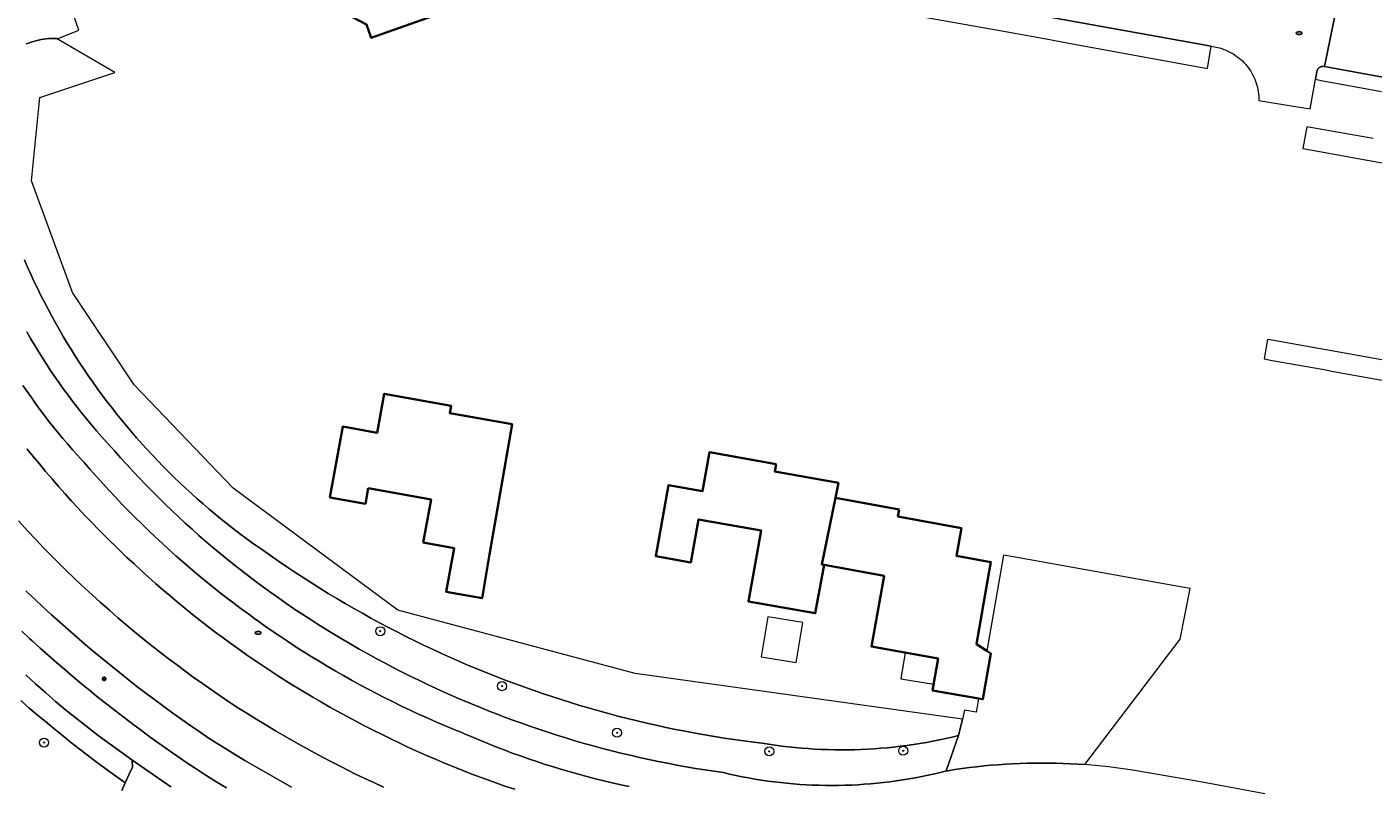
# Model space of a CAD drawing. Header units: metres. Extents: x 152610 to 160096, y 456114 to 462495.
# Tile 227 of 256: x 157280 to 157399, y 459846 to 459913. Entities that reach past the tile are written whole.
import ezdxf
from ezdxf.enums import TextEntityAlignment as Align

# ---------------------------------------------------------------- set-up
doc = ezdxf.new("R2010")
doc.units = ezdxf.units.M
doc.header["$LTSCALE"] = 0.5
doc.layers.get('0').update_dxf_attribs({"linetype": 'CONTINUOUS'})
for name, color, linetype, lineweight in [('B-PV-GR-BEPLANTING_CULTUUR_BOSPLANTSOEN-GV', 251, 'CONTINUOUS', 18), ('B-PV-GR-BOOM-S', 251, 'CONTINUOUS', 25), ('B-PV-GW-TALUD_KRUIN-G', 251, 'CONTINUOUS', 18), ('B-PV-IE-MEUBILAIR-S', 251, 'CONTINUOUS', 25), ('B-PV-OG-BEBOUWING-GV', 6, 'CONTINUOUS', 35), ('B-PV-OG-BEBOUWING_OVERBOUWING-GV', 251, 'CONTINUOUS', 18), ('B-PV-OG-BEBOUWING_SCHUUR-GV', 251, 'CONTINUOUS', 18), ('B-PV-OG-TERREIN_BEGROEID-GV', 251, 'CONTINUOUS', 18), ('B-PV-VH-GESLOTENVERHARDING_ASFALT-GV', 251, 'CONTINUOUS', 18), ('B-PV-VH-OPENVERHARDING_BETONSTRAATSTEEN-GV', 251, 'CONTINUOUS', 18), ('B-PV-VH-OPENVERHARDING_TEGEL-GV', 251, 'CONTINUOUS', 18)]:
    doc.layers.add(name, color=color, linetype=linetype, lineweight=lineweight)
doc.styles.add('NLCS-ISO', font='NLCS-ISO.ttf')

# ---------------------------------------------------------------- blocks, each defined once
blk = doc.blocks.new('SIE-MEUBILAIR_PUT_RIOOLPUT-SO')
blk.add_ellipse((0, 0), major_axis=(1.25, 0), ratio=0.54)
at = {"style": 'NLCS-ISO'}
blk.add_text('ri', height=0.75, dxfattribs=at).set_placement((-0.04, 0.07), align=Align.MIDDLE_CENTER)
blk = doc.blocks.new('SIE-MEUBILAIR_PAAL_LICHTMAST-SO')
for points in [[(-0.62, 0), (-1, 0)], [(-0.71, 0.71), (-0.44, 0.44)], [(0, 1), (0, 0.62)], [(0.44, 0.44), (0.71, 0.71)], [(1, 0), (0.62, 0)], [(-0.71, -0.71), (-0.44, -0.44)], [(0, -0.62), (0, -1)], [(0.44, -0.44), (0.71, -0.71)]]:
    blk.add_lwpolyline(points)
blk.add_circle((0, 0), 0.5)
blk = doc.blocks.new('SGR-BOOM_GBKN-SO')
at = {"linetype": 'ByBlock', "lineweight": 18}
h = blk.add_hatch(color=0, dxfattribs=at)
h.dxf.hatch_style = 1
edge = h.paths.add_edge_path()
edge.add_arc((0, 0), 0.25, 0, 360)
at = {"color": 0, "linetype": 'ByBlock', "lineweight": 18}
for radius in [2, 0.25]:
    blk.add_circle((0, 0), radius, dxfattribs=at)
at = {"color": 0, "linetype": 'ByBlock', "lineweight": 18, "style": 'NLCS-ISO'}
blk.add_attdef('SOORT', (2.5, 0), '', height=1.5, dxfattribs=at)

msp = doc.modelspace()

# ---------------------------------------------------------------- linework, layer by layer
at = {"layer": 'B-PV-GR-BEPLANTING_CULTUUR_BOSPLANTSOEN-GV', "flags": 128}
msp.add_lwpolyline([(157280.256, 459892.366), (157280.533, 459891.732), (157280.817, 459891.101), (157281.109, 459890.474), (157281.408, 459889.85), (157281.714, 459889.229), (157282.028, 459888.613), (157282.348, 459888), (157282.676, 459887.39), (157283.01, 459886.785), (157283.352, 459886.183), (157283.7, 459885.585), (157284.055, 459884.992), (157284.418, 459884.402), (157284.786, 459883.817), (157285.162, 459883.236), (157285.545, 459882.66), (157285.934, 459882.088), (157286.329, 459881.52), (157286.731, 459880.957), (157287.14, 459880.399), (157287.555, 459879.846), (157287.977, 459879.297), (157288.404, 459878.753), (157288.839, 459878.214), (157289.279, 459877.681), (157289.725, 459877.152), (157290.177, 459876.629), (157290.636, 459876.111), (157291.1, 459875.598), (157291.571, 459875.091), (157292.047, 459874.589), (157292.529, 459874.093), (157293.016, 459873.602), (157293.51, 459873.117), (157294.009, 459872.637), (157294.513, 459872.164), (157295.023, 459871.696), (157295.538, 459871.235), (157296.058, 459870.779), (157296.584, 459870.329), (157297.115, 459869.886), (157297.651, 459869.448), (157298.192, 459869.017), (157298.738, 459868.592), (157299.289, 459868.174), (157299.845, 459867.761), (157300.405, 459867.356), (157300.97, 459866.957), (157301.304, 459866.725), (157302.016, 459866.221), (157302.732, 459865.723), (157303.453, 459865.232), (157304.179, 459864.747), (157304.908, 459864.27), (157305.643, 459863.799), (157306.381, 459863.334), (157307.124, 459862.877), (157307.871, 459862.426), (157308.622, 459861.982), (157309.377, 459861.545), (157310.136, 459861.115), (157310.898, 459860.692), (157311.665, 459860.276), (157312.436, 459859.867), (157313.21, 459859.465), (157313.988, 459859.071), (157314.769, 459858.683), (157315.554, 459858.303), (157316.343, 459857.929), (157317.135, 459857.563), (157317.93, 459857.205), (157318.728, 459856.853), (157319.53, 459856.509), (157320.335, 459856.173), (157321.142, 459855.843), (157321.953, 459855.522), (157322.767, 459855.207), (157323.583, 459854.9), (157324.403, 459854.601), (157325.225, 459854.309), (157326.049, 459854.025), (157326.877, 459853.748), (157327.706, 459853.479), (157328.539, 459853.217), (157329.373, 459852.963), (157330.21, 459852.717), (157331.049, 459852.478), (157331.89, 459852.247), (157332.734, 459852.024), (157333.579, 459851.809), (157334.426, 459851.601), (157335.275, 459851.401), (157336.126, 459851.209), (157336.979, 459851.025), (157337.833, 459850.849), (157338.689, 459850.68), (157339.546, 459850.519), (157340.405, 459850.367), (157341.265, 459850.222), (157342.127, 459850.084), (157342.99, 459849.955), (157343.853, 459849.834), (157344.718, 459849.721), (157345.477, 459849.628), (157346.054, 459849.535), (157346.631, 459849.45), (157347.21, 459849.374), (157347.79, 459849.304), (157348.371, 459849.244), (157348.953, 459849.19), (157349.535, 459849.145), (157350.118, 459849.108), (157350.701, 459849.079), (157351.285, 459849.058), (157351.869, 459849.045), (157352.453, 459849.04), (157353.037, 459849.043), (157353.621, 459849.053), (157354.205, 459849.072), (157354.788, 459849.099), (157355.371, 459849.134), (157355.953, 459849.177), (157356.535, 459849.227), (157357.116, 459849.286), (157357.697, 459849.353), (157358.276, 459849.428), (157358.854, 459849.51), (157359.431, 459849.601), (157360.007, 459849.699), (157360.581, 459849.805), (157361.154, 459849.92), (157361.725, 459850.041), (157362.294, 459850.171), (157362.851, 459850.306), (157363.19, 459851.74), (157334.251, 459855.795), (157313.267, 459861.378), (157298.726, 459872.176), (157289.979, 459881.325), (157284.512, 459889.47), (157280.9, 459899.345), (157281.63, 459906.735), (157288.26, 459908.92), (157283.094, 459911.949), (157282.866, 459911.951), (157282.637, 459911.946), (157282.41, 459911.932), (157282.183, 459911.911), (157281.956, 459911.881), (157281.731, 459911.844), (157281.508, 459911.798), (157281.286, 459911.745), (157281.066, 459911.685), (157280.848, 459911.616), (157280.633, 459911.54), (157280.42, 459911.457)], dxfattribs=at)
at = {"layer": 'B-PV-GW-TALUD_KRUIN-G', "flags": 128}
msp.add_lwpolyline([(157363.19, 459851.74), (157334.251, 459855.795), (157313.267, 459861.378), (157298.726, 459872.176), (157289.979, 459881.325), (157284.512, 459889.47), (157280.9, 459899.345), (157281.63, 459906.735), (157288.26, 459908.92)], dxfattribs=at)
at = {"layer": 'B-PV-OG-BEBOUWING-GV', "flags": 128}
for points in [[(157322.92, 459919.62), (157320.87, 459925.35), (157314.09, 459922.92), (157315.15, 459919.97), (157308.87, 459917.72), (157309.17, 459916.87), (157308.64, 459915.66), (157309.27, 459913.82), (157310.51, 459913.19), (157310.923, 459911.99), (157320.356, 459915.369), (157323.977, 459916.665)], [(157310.662, 459872.187), (157316.21, 459871.168), (157315.52, 459867.36), (157318.263, 459866.865), (157317.56, 459863.015), (157320.721, 459862.438), (157321.386, 459866.301), (157323.371, 459877.829), (157317.86, 459878.82), (157317.98, 459879.46), (157312.08, 459880.52), (157311.46, 459877.08), (157308.4, 459877.63), (157307.27, 459871.36), (157310.41, 459870.8)], [(157346.72, 459874.29), (157340.82, 459875.35), (157340.2, 459871.9), (157337.197, 459872.44), (157336.079, 459866.165), (157339.17, 459865.61), (157339.85, 459869.42), (157345.4, 459868.42), (157344.27, 459862.17), (157350.18, 459861.11), (157350.95, 459865.4), (157350.753, 459865.436), (157351.98, 459871.31), (157352.22, 459872.64), (157346.6, 459873.65)], [(157357.59, 459870.3), (157351.98, 459871.31), (157350.753, 459865.436), (157350.95, 459865.4), (157356.26, 459864.44), (157355.14, 459858.19), (157361.04, 459857.13), (157360.664, 459854.956), (157360.55, 459854.3), (157363.6, 459853.76), (157364.144, 459853.663), (157364.608, 459853.581), (157364.981, 459853.515), (157365.699, 459857.572), (157365.345, 459857.795), (157364.43, 459858.37), (157365.53, 459864.66), (157365.704, 459865.645), (157362.657, 459866.184), (157363.1, 459868.65), (157357.48, 459869.66)]]:
    msp.add_lwpolyline(points, close=True, dxfattribs=at)
at = {"layer": 'B-PV-OG-BEBOUWING_OVERBOUWING-GV', "flags": 128}
msp.add_lwpolyline([(157361.04, 459857.13), (157358.132, 459857.652), (157357.749, 459855.33), (157360.646, 459854.852), (157360.664, 459854.956)], close=True, dxfattribs=at)
at = {"layer": 'B-PV-OG-BEBOUWING_SCHUUR-GV', "flags": 128}
msp.add_lwpolyline([(157349.08, 459860.286), (157345.99, 459860.808), (157345.393, 459857.276), (157348.483, 459856.754)], close=True, dxfattribs=at)
at = {"layer": 'B-PV-OG-TERREIN_BEGROEID-GV', "flags": 128}
for points in [[(157280.42, 459911.457), (157280.633, 459911.54), (157280.848, 459911.616), (157281.066, 459911.685), (157281.286, 459911.745), (157281.508, 459911.798), (157281.731, 459911.844), (157281.956, 459911.881), (157282.183, 459911.911), (157282.41, 459911.932), (157282.637, 459911.946), (157282.866, 459911.951), (157283.094, 459911.949), (157283.253, 459911.941), (157285.06, 459912.669), (157284.314, 459914.894)], [(157280.472, 459885.993), (157280.807, 459885.414), (157281.148, 459884.839), (157281.497, 459884.268), (157281.852, 459883.701), (157282.214, 459883.139), (157282.582, 459882.581), (157282.958, 459882.027), (157283.339, 459881.478), (157283.728, 459880.934), (157284.123, 459880.394), (157284.524, 459879.859), (157284.932, 459879.329), (157285.346, 459878.804), (157285.766, 459878.283), (157286.192, 459877.768), (157286.625, 459877.258), (157287.064, 459876.753), (157287.508, 459876.254), (157287.959, 459875.76), (157288.231, 459875.467), (157288.771, 459874.859), (157289.316, 459874.257), (157289.868, 459873.66), (157290.425, 459873.069), (157290.988, 459872.483), (157291.557, 459871.902), (157292.132, 459871.328), (157292.712, 459870.758), (157293.298, 459870.195), (157293.889, 459869.638), (157294.486, 459869.086), (157295.088, 459868.54), (157295.696, 459868), (157296.308, 459867.466), (157296.927, 459866.939), (157297.55, 459866.417), (157298.178, 459865.902), (157298.811, 459865.392), (157299.45, 459864.889), (157300.093, 459864.392), (157300.741, 459863.902), (157301.394, 459863.418), (157302.052, 459862.941), (157302.714, 459862.47), (157303.381, 459862.005), (157304.052, 459861.547), (157304.091, 459861.521), (157304.798, 459861.051), (157305.51, 459860.587), (157306.226, 459860.13), (157306.946, 459859.68), (157307.671, 459859.237), (157308.4, 459858.801), (157309.133, 459858.371), (157309.869, 459857.948), (157310.61, 459857.533), (157311.355, 459857.124), (157312.103, 459856.722), (157312.855, 459856.328), (157313.611, 459855.94), (157314.37, 459855.56), (157315.134, 459855.187), (157315.9, 459854.821), (157316.67, 459854.462), (157317.443, 459854.111), (157318.22, 459853.766), (157318.999, 459853.429), (157319.782, 459853.1), (157320.568, 459852.778), (157321.357, 459852.463), (157322.149, 459852.156), (157322.56, 459852), (157323.348, 459851.705), (157324.138, 459851.416), (157324.932, 459851.136), (157325.727, 459850.863), (157326.526, 459850.598), (157327.327, 459850.34), (157328.13, 459850.09), (157328.936, 459849.848), (157329.744, 459849.613), (157330.554, 459849.386), (157331.366, 459849.166), (157332.181, 459848.955), (157332.997, 459848.751), (157333.815, 459848.554), (157334.635, 459848.366), (157335.457, 459848.186), (157336.28, 459848.013), (157337.105, 459847.848), (157337.932, 459847.691), (157338.76, 459847.542), (157339.589, 459847.401), (157340.42, 459847.267), (157341.252, 459847.142), (157342.05, 459847.029), (157342.605, 459846.899), (157343.162, 459846.776), (157343.721, 459846.661), (157344.281, 459846.555), (157344.843, 459846.456), (157345.406, 459846.365), (157345.97, 459846.281), (157346.536, 459846.206), (157347.102, 459846.139), (157347.669, 459846.079), (157348.237, 459846.028), (157348.806, 459845.984), (157349.375, 459845.949), (157349.945, 459845.922), (157350.515, 459845.902), (157351.085, 459845.891), (157351.656, 459845.887), (157352.226, 459845.891), (157352.796, 459845.904), (157353.366, 459845.924), (157353.936, 459845.953), (157354.505, 459845.99), (157355.074, 459846.034), (157355.642, 459846.086), (157356.209, 459846.147), (157356.775, 459846.215), (157357.34, 459846.291), (157357.905, 459846.376), (157358.467, 459846.468), (157359.029, 459846.568), (157359.589, 459846.676), (157360.148, 459846.791), (157360.704, 459846.915), (157361.259, 459847.046), (157361.75, 459847.169), (157362.851, 459850.306), (157362.294, 459850.171), (157361.725, 459850.041), (157361.154, 459849.92), (157360.581, 459849.805), (157360.007, 459849.699), (157359.431, 459849.601), (157358.854, 459849.51), (157358.276, 459849.428), (157357.697, 459849.353), (157357.116, 459849.286), (157356.535, 459849.227), (157355.953, 459849.177), (157355.371, 459849.134), (157354.788, 459849.099), (157354.205, 459849.072), (157353.621, 459849.053), (157353.037, 459849.043), (157352.453, 459849.04), (157351.869, 459849.045), (157351.285, 459849.058), (157350.701, 459849.079), (157350.118, 459849.108), (157349.535, 459849.145), (157348.953, 459849.19), (157348.371, 459849.244), (157347.79, 459849.304), (157347.21, 459849.374), (157346.631, 459849.45), (157346.054, 459849.535), (157345.477, 459849.628), (157344.718, 459849.721), (157343.853, 459849.834), (157342.99, 459849.955), (157342.127, 459850.084), (157341.265, 459850.222), (157340.405, 459850.367), (157339.546, 459850.519), (157338.689, 459850.68), (157337.833, 459850.849), (157336.979, 459851.025), (157336.126, 459851.209), (157335.275, 459851.401), (157334.426, 459851.601), (157333.579, 459851.809), (157332.734, 459852.024), (157331.89, 459852.247), (157331.049, 459852.478), (157330.21, 459852.717), (157329.373, 459852.963), (157328.539, 459853.217), (157327.706, 459853.479), (157326.877, 459853.748), (157326.049, 459854.025), (157325.225, 459854.309), (157324.403, 459854.601), (157323.583, 459854.9), (157322.767, 459855.207), (157321.953, 459855.522), (157321.142, 459855.843), (157320.335, 459856.173), (157319.53, 459856.509), (157318.728, 459856.853), (157317.93, 459857.205), (157317.135, 459857.563), (157316.343, 459857.929), (157315.554, 459858.303), (157314.769, 459858.683), (157313.988, 459859.071), (157313.21, 459859.465), (157312.436, 459859.867), (157311.665, 459860.276), (157310.898, 459860.692), (157310.136, 459861.115), (157309.377, 459861.545), (157308.622, 459861.982), (157307.871, 459862.426), (157307.124, 459862.877), (157306.381, 459863.334), (157305.643, 459863.799), (157304.908, 459864.27), (157304.179, 459864.747), (157303.453, 459865.232), (157302.732, 459865.723), (157302.016, 459866.221), (157301.304, 459866.725), (157300.97, 459866.957), (157300.405, 459867.356), (157299.845, 459867.761), (157299.289, 459868.174), (157298.738, 459868.592), (157298.192, 459869.017), (157297.651, 459869.448), (157297.115, 459869.886), (157296.584, 459870.329), (157296.058, 459870.779), (157295.538, 459871.235), (157295.023, 459871.696), (157294.513, 459872.164), (157294.009, 459872.637), (157293.51, 459873.117), (157293.016, 459873.602), (157292.529, 459874.093), (157292.047, 459874.589), (157291.571, 459875.091), (157291.1, 459875.598), (157290.636, 459876.111), (157290.177, 459876.629), (157289.725, 459877.152), (157289.279, 459877.681), (157288.839, 459878.214), (157288.404, 459878.753), (157287.977, 459879.297), (157287.555, 459879.846), (157287.14, 459880.399), (157286.731, 459880.957), (157286.329, 459881.52), (157285.934, 459882.088), (157285.545, 459882.66), (157285.162, 459883.236), (157284.786, 459883.817), (157284.418, 459884.402), (157284.055, 459884.992), (157283.7, 459885.585), (157283.352, 459886.183), (157283.01, 459886.785), (157282.676, 459887.39), (157282.348, 459888), (157282.028, 459888.613), (157281.714, 459889.229), (157281.408, 459889.85), (157281.109, 459890.474), (157280.817, 459891.101), (157280.533, 459891.732), (157280.256, 459892.366)], [(157333.732, 459845.788), (157332.98, 459845.95), (157332.229, 459846.12), (157331.481, 459846.297), (157330.734, 459846.482), (157329.989, 459846.675), (157329.246, 459846.876), (157328.505, 459847.085), (157327.767, 459847.301), (157327.031, 459847.525), (157326.297, 459847.756), (157325.565, 459847.995), (157324.837, 459848.242), (157324.11, 459848.496), (157323.387, 459848.758), (157322.666, 459849.027), (157321.948, 459849.304), (157321.233, 459849.588), (157320.521, 459849.88), (157319.812, 459850.179), (157319.106, 459850.485), (157318.923, 459850.558), (157318.154, 459850.872), (157317.388, 459851.192), (157316.626, 459851.52), (157315.866, 459851.855), (157315.11, 459852.198), (157314.357, 459852.548), (157313.608, 459852.905), (157312.862, 459853.269), (157312.12, 459853.641), (157311.381, 459854.019), (157310.646, 459854.405), (157309.915, 459854.798), (157309.187, 459855.197), (157308.463, 459855.604), (157307.744, 459856.018), (157307.028, 459856.438), (157306.317, 459856.866), (157305.609, 459857.3), (157304.906, 459857.742), (157304.207, 459858.19), (157303.512, 459858.644), (157302.822, 459859.106), (157302.137, 459859.573), (157301.455, 459860.048), (157300.779, 459860.529), (157300.764, 459860.54), (157300.093, 459861.023), (157299.427, 459861.512), (157298.766, 459862.008), (157298.109, 459862.51), (157297.458, 459863.018), (157296.811, 459863.533), (157296.17, 459864.054), (157295.533, 459864.581), (157294.902, 459865.115), (157294.276, 459865.654), (157293.655, 459866.199), (157293.039, 459866.751), (157292.429, 459867.308), (157291.824, 459867.872), (157291.225, 459868.441), (157290.631, 459869.016), (157290.043, 459869.596), (157289.46, 459870.182), (157288.883, 459870.774), (157288.312, 459871.372), (157287.747, 459871.975), (157287.188, 459872.583), (157286.634, 459873.197), (157286.087, 459873.816), (157285.545, 459874.44), (157285.393, 459874.603), (157284.952, 459875.085), (157284.516, 459875.572), (157284.087, 459876.064), (157283.663, 459876.562), (157283.246, 459877.065), (157282.835, 459877.573), (157282.43, 459878.085), (157282.032, 459878.603), (157281.639, 459879.126), (157281.254, 459879.653), (157280.874, 459880.185), (157280.502, 459880.722), (157280.136, 459881.263)], [(157280.483, 459875.666), (157281.029, 459874.99), (157281.582, 459874.319), (157282.14, 459873.653), (157282.705, 459872.993), (157283.276, 459872.337), (157283.852, 459871.687), (157284.435, 459871.043), (157285.024, 459870.403), (157285.618, 459869.769), (157286.219, 459869.141), (157286.825, 459868.518), (157287.437, 459867.901), (157288.054, 459867.289), (157288.102, 459867.242), (157288.713, 459866.647), (157289.329, 459866.057), (157289.951, 459865.473), (157290.578, 459864.896), (157291.211, 459864.324), (157291.849, 459863.758), (157292.493, 459863.198), (157293.141, 459862.644), (157293.795, 459862.096), (157294.454, 459861.554), (157295.118, 459861.019), (157295.786, 459860.489), (157296.46, 459859.966), (157297.139, 459859.45), (157297.823, 459858.94), (157298.511, 459858.436), (157299.204, 459857.939), (157299.901, 459857.448), (157300.604, 459856.964), (157301.31, 459856.486), (157302.021, 459856.015), (157302.737, 459855.551), (157303.457, 459855.093), (157304.181, 459854.643), (157304.281, 459854.581), (157305.023, 459854.13), (157305.769, 459853.685), (157306.519, 459853.248), (157307.273, 459852.817), (157308.031, 459852.394), (157308.793, 459851.977), (157309.559, 459851.567), (157310.328, 459851.165), (157311.102, 459850.769), (157311.878, 459850.381), (157312.659, 459850), (157313.442, 459849.626), (157314.23, 459849.259), (157315.02, 459848.9), (157315.814, 459848.548), (157316.611, 459848.203), (157317.411, 459847.866), (157318.214, 459847.536), (157319.021, 459847.213), (157319.83, 459846.898), (157320.642, 459846.59), (157321.457, 459846.29), (157322.275, 459845.997), (157322.732, 459845.837), (157323.629, 459845.548)], [(157303.876, 459845.745), (157303.041, 459846.203), (157302.211, 459846.667), (157301.384, 459847.138), (157300.561, 459847.616), (157299.743, 459848.101), (157298.928, 459848.593), (157298.118, 459849.092), (157297.312, 459849.598), (157296.51, 459850.11), (157295.801, 459850.592), (157294.989, 459851.153), (157294.181, 459851.72), (157293.379, 459852.294), (157292.581, 459852.874), (157291.787, 459853.461), (157290.999, 459854.054), (157290.215, 459854.654), (157289.436, 459855.26), (157288.662, 459855.872), (157287.894, 459856.49), (157287.13, 459857.115), (157286.371, 459857.746), (157285.617, 459858.383), (157284.869, 459859.026), (157284.126, 459859.675), (157283.388, 459860.33), (157282.655, 459860.991), (157281.928, 459861.658), (157281.206, 459862.331), (157280.49, 459863.01), (157280.387, 459863.107)], [(157280.027, 459859.523), (157280.721, 459858.894), (157280.946, 459858.692), (157281.658, 459858.043), (157282.376, 459857.4), (157283.099, 459856.764), (157283.827, 459856.133), (157284.561, 459855.508), (157285.299, 459854.889), (157286.043, 459854.277), (157286.792, 459853.671), (157287.546, 459853.071), (157288.305, 459852.477), (157289.068, 459851.89), (157289.837, 459851.308), (157290.61, 459850.734), (157291.388, 459850.166), (157292.171, 459849.604), (157292.959, 459849.049), (157293.751, 459848.5), (157294.547, 459847.958), (157295.348, 459847.422), (157296.153, 459846.894), (157296.963, 459846.372), (157297.28, 459846.17), (157298.122, 459845.665)], [(157288.869, 459845.433), (157289.173, 459846.116), (157288.925, 459846.292), (157288.15, 459846.848), (157287.38, 459847.411), (157286.614, 459847.981), (157285.853, 459848.556), (157285.097, 459849.139), (157284.346, 459849.727), (157283.6, 459850.322), (157282.858, 459850.923), (157282.122, 459851.53), (157281.391, 459852.143), (157280.666, 459852.763), (157279.945, 459853.388)]]:
    msp.add_lwpolyline(points, dxfattribs=at)
msp.add_lwpolyline([(157367.855, 459866.084), (157366.822, 459866.243), (157365.345, 459857.795), (157365.699, 459857.572), (157364.981, 459853.515), (157364.608, 459853.581), (157364.452, 459852.688), (157364.394, 459852.359), (157363.383, 459852.553), (157363.19, 459851.74), (157362.851, 459850.306), (157361.75, 459847.169), (157361.896, 459847.193), (157362.528, 459847.293), (157363.162, 459847.385), (157363.797, 459847.469), (157364.432, 459847.545), (157365.069, 459847.613), (157365.706, 459847.674), (157366.344, 459847.726), (157366.983, 459847.77), (157367.622, 459847.806), (157368.262, 459847.834), (157368.902, 459847.855), (157369.542, 459847.867), (157370.182, 459847.871), (157370.822, 459847.868), (157371.462, 459847.856), (157372.102, 459847.836), (157372.742, 459847.808), (157373.381, 459847.773), (157374.02, 459847.729), (157382.438, 459858.822), (157383.325, 459863.319), (157381.962, 459863.529)], close=True, dxfattribs=at)
at = {"layer": 'B-PV-VH-GESLOTENVERHARDING_ASFALT-GV', "flags": 128}
for points in [[(157389.93, 459845.147), (157384.224, 459846.197), (157378.4, 459847.209), (157378.22, 459847.24), (157376.125, 459847.527), (157374.02, 459847.729), (157373.381, 459847.773), (157372.742, 459847.808), (157372.102, 459847.836), (157371.462, 459847.856), (157370.822, 459847.868), (157370.182, 459847.871), (157369.542, 459847.867), (157368.902, 459847.855), (157368.262, 459847.834), (157367.622, 459847.806), (157366.983, 459847.77), (157366.344, 459847.726), (157365.706, 459847.674), (157365.069, 459847.613), (157364.432, 459847.545), (157363.797, 459847.469), (157363.162, 459847.385), (157362.528, 459847.293), (157361.896, 459847.193), (157361.75, 459847.169), (157361.259, 459847.046), (157360.704, 459846.915), (157360.148, 459846.791), (157359.589, 459846.676), (157359.029, 459846.568), (157358.467, 459846.468), (157357.905, 459846.376), (157357.34, 459846.291), (157356.775, 459846.215), (157356.209, 459846.147), (157355.642, 459846.086), (157355.074, 459846.034), (157354.505, 459845.99), (157353.936, 459845.953), (157353.366, 459845.924), (157352.796, 459845.904), (157352.226, 459845.891), (157351.656, 459845.887), (157351.085, 459845.891), (157350.515, 459845.902), (157349.945, 459845.922), (157349.375, 459845.949), (157348.806, 459845.984), (157348.237, 459846.028), (157347.669, 459846.079), (157347.102, 459846.139), (157346.536, 459846.206), (157345.97, 459846.281), (157345.406, 459846.365), (157344.843, 459846.456), (157344.281, 459846.555), (157343.721, 459846.661), (157343.162, 459846.776), (157342.605, 459846.899), (157342.05, 459847.029), (157341.252, 459847.142), (157340.42, 459847.267), (157339.589, 459847.401), (157338.76, 459847.542), (157337.932, 459847.691), (157337.105, 459847.848), (157336.28, 459848.013), (157335.457, 459848.186), (157334.635, 459848.366), (157333.815, 459848.554), (157332.997, 459848.751), (157332.181, 459848.955), (157331.366, 459849.166), (157330.554, 459849.386), (157329.744, 459849.613), (157328.936, 459849.848), (157328.13, 459850.09), (157327.327, 459850.34), (157326.526, 459850.598), (157325.727, 459850.863), (157324.932, 459851.136), (157324.138, 459851.416), (157323.348, 459851.705), (157322.56, 459852), (157322.149, 459852.156), (157321.357, 459852.463), (157320.568, 459852.778), (157319.782, 459853.1), (157318.999, 459853.429), (157318.22, 459853.766), (157317.443, 459854.111), (157316.67, 459854.462), (157315.9, 459854.821), (157315.134, 459855.187), (157314.37, 459855.56), (157313.611, 459855.94), (157312.855, 459856.328), (157312.103, 459856.722), (157311.355, 459857.124), (157310.61, 459857.533), (157309.869, 459857.948), (157309.133, 459858.371), (157308.4, 459858.801), (157307.671, 459859.237), (157306.946, 459859.68), (157306.226, 459860.13), (157305.51, 459860.587), (157304.798, 459861.051), (157304.091, 459861.521), (157304.052, 459861.547), (157303.381, 459862.005), (157302.714, 459862.47), (157302.052, 459862.941), (157301.394, 459863.418), (157300.741, 459863.902), (157300.093, 459864.392), (157299.45, 459864.889), (157298.811, 459865.392), (157298.178, 459865.902), (157297.55, 459866.417), (157296.927, 459866.939), (157296.308, 459867.466), (157295.696, 459868), (157295.088, 459868.54), (157294.486, 459869.086), (157293.889, 459869.638), (157293.298, 459870.195), (157292.712, 459870.758), (157292.132, 459871.328), (157291.557, 459871.902), (157290.988, 459872.483), (157290.425, 459873.069), (157289.868, 459873.66), (157289.316, 459874.257), (157288.771, 459874.859), (157288.231, 459875.467), (157287.959, 459875.76), (157287.508, 459876.254), (157287.064, 459876.753), (157286.625, 459877.258), (157286.192, 459877.768), (157285.766, 459878.283), (157285.346, 459878.804), (157284.932, 459879.329), (157284.524, 459879.859), (157284.123, 459880.394), (157283.728, 459880.934), (157283.339, 459881.478), (157282.958, 459882.027), (157282.582, 459882.581), (157282.214, 459883.139), (157281.852, 459883.701), (157281.497, 459884.268), (157281.148, 459884.839), (157280.807, 459885.414), (157280.472, 459885.993)], [(157389.93, 459845.147), (157384.224, 459846.197), (157378.4, 459847.209), (157378.22, 459847.24), (157376.125, 459847.527), (157374.02, 459847.729), (157373.381, 459847.773), (157372.742, 459847.808), (157372.102, 459847.836), (157371.462, 459847.856), (157370.822, 459847.868), (157370.182, 459847.871), (157369.542, 459847.867), (157368.902, 459847.855), (157368.262, 459847.834), (157367.622, 459847.806), (157366.983, 459847.77), (157366.344, 459847.726), (157365.706, 459847.674), (157365.069, 459847.613), (157364.432, 459847.545), (157363.797, 459847.469), (157363.162, 459847.385), (157362.528, 459847.293), (157361.896, 459847.193), (157361.75, 459847.169), (157361.259, 459847.046), (157360.704, 459846.915), (157360.148, 459846.791), (157359.589, 459846.676), (157359.029, 459846.568), (157358.467, 459846.468), (157357.905, 459846.376), (157357.34, 459846.291), (157356.775, 459846.215), (157356.209, 459846.147), (157355.642, 459846.086), (157355.074, 459846.034), (157354.505, 459845.99), (157353.936, 459845.953), (157353.366, 459845.924), (157352.796, 459845.904), (157352.226, 459845.891), (157351.656, 459845.887), (157351.085, 459845.891), (157350.515, 459845.902), (157349.945, 459845.922), (157349.375, 459845.949), (157348.806, 459845.984), (157348.237, 459846.028), (157347.669, 459846.079), (157347.102, 459846.139), (157346.536, 459846.206), (157345.97, 459846.281), (157345.406, 459846.365), (157344.843, 459846.456), (157344.281, 459846.555), (157343.721, 459846.661), (157343.162, 459846.776), (157342.605, 459846.899), (157342.05, 459847.029), (157341.252, 459847.142), (157340.42, 459847.267), (157339.589, 459847.401), (157338.76, 459847.542), (157337.932, 459847.691), (157337.105, 459847.848), (157336.28, 459848.013), (157335.457, 459848.186), (157334.635, 459848.366), (157333.815, 459848.554), (157332.997, 459848.751), (157332.181, 459848.955), (157331.366, 459849.166), (157330.554, 459849.386), (157329.744, 459849.613), (157328.936, 459849.848), (157328.13, 459850.09), (157327.327, 459850.34), (157326.526, 459850.598), (157325.727, 459850.863), (157324.932, 459851.136), (157324.138, 459851.416), (157323.348, 459851.705), (157322.56, 459852), (157322.149, 459852.156), (157321.357, 459852.463), (157320.568, 459852.778), (157319.782, 459853.1), (157318.999, 459853.429), (157318.22, 459853.766), (157317.443, 459854.111), (157316.67, 459854.462), (157315.9, 459854.821), (157315.134, 459855.187), (157314.37, 459855.56), (157313.611, 459855.94), (157312.855, 459856.328), (157312.103, 459856.722), (157311.355, 459857.124), (157310.61, 459857.533), (157309.869, 459857.948), (157309.133, 459858.371), (157308.4, 459858.801), (157307.671, 459859.237), (157306.946, 459859.68), (157306.226, 459860.13), (157305.51, 459860.587), (157304.798, 459861.051), (157304.091, 459861.521), (157304.052, 459861.547), (157303.381, 459862.005), (157302.714, 459862.47), (157302.052, 459862.941), (157301.394, 459863.418), (157300.741, 459863.902), (157300.093, 459864.392), (157299.45, 459864.889), (157298.811, 459865.392), (157298.178, 459865.902), (157297.55, 459866.417), (157296.927, 459866.939), (157296.308, 459867.466), (157295.696, 459868), (157295.088, 459868.54), (157294.486, 459869.086), (157293.889, 459869.638), (157293.298, 459870.195), (157292.712, 459870.758), (157292.132, 459871.328), (157291.557, 459871.902), (157290.988, 459872.483), (157290.425, 459873.069), (157289.868, 459873.66), (157289.316, 459874.257), (157288.771, 459874.859), (157288.231, 459875.467), (157287.959, 459875.76), (157287.508, 459876.254), (157287.064, 459876.753), (157286.625, 459877.258), (157286.192, 459877.768), (157285.766, 459878.283), (157285.346, 459878.804), (157284.932, 459879.329), (157284.524, 459879.859), (157284.123, 459880.394), (157283.728, 459880.934), (157283.339, 459881.478), (157282.958, 459882.027), (157282.582, 459882.581), (157282.214, 459883.139), (157281.852, 459883.701), (157281.497, 459884.268), (157281.148, 459884.839), (157280.807, 459885.414), (157280.472, 459885.993)], [(157280.136, 459881.263), (157280.502, 459880.722), (157280.874, 459880.185), (157281.254, 459879.653), (157281.639, 459879.126), (157282.032, 459878.603), (157282.43, 459878.085), (157282.835, 459877.573), (157283.246, 459877.065), (157283.663, 459876.562), (157284.087, 459876.064), (157284.516, 459875.572), (157284.952, 459875.085), (157285.393, 459874.603), (157285.545, 459874.44), (157286.087, 459873.816), (157286.634, 459873.197), (157287.188, 459872.583), (157287.747, 459871.975), (157288.312, 459871.372), (157288.883, 459870.774), (157289.46, 459870.182), (157290.043, 459869.596), (157290.631, 459869.016), (157291.225, 459868.441), (157291.824, 459867.872), (157292.429, 459867.308), (157293.039, 459866.751), (157293.655, 459866.199), (157294.276, 459865.654), (157294.902, 459865.115), (157295.533, 459864.581), (157296.17, 459864.054), (157296.811, 459863.533), (157297.458, 459863.018), (157298.109, 459862.51), (157298.766, 459862.008), (157299.427, 459861.512), (157300.093, 459861.023), (157300.764, 459860.54), (157300.779, 459860.529), (157301.455, 459860.048), (157302.137, 459859.573), (157302.822, 459859.106), (157303.512, 459858.644), (157304.207, 459858.19), (157304.906, 459857.742), (157305.609, 459857.3), (157306.317, 459856.866), (157307.028, 459856.438), (157307.744, 459856.018), (157308.463, 459855.604), (157309.187, 459855.197), (157309.915, 459854.798), (157310.646, 459854.405), (157311.381, 459854.019), (157312.12, 459853.641), (157312.862, 459853.269), (157313.608, 459852.905), (157314.357, 459852.548), (157315.11, 459852.198), (157315.866, 459851.855), (157316.626, 459851.52), (157317.388, 459851.192), (157318.154, 459850.872), (157318.923, 459850.558), (157319.106, 459850.485), (157319.812, 459850.179), (157320.521, 459849.88), (157321.233, 459849.588), (157321.948, 459849.304), (157322.666, 459849.027), (157323.387, 459848.758), (157324.11, 459848.496), (157324.837, 459848.242), (157325.565, 459847.995), (157326.297, 459847.756), (157327.031, 459847.525), (157327.767, 459847.301), (157328.505, 459847.085), (157329.246, 459846.876), (157329.989, 459846.675), (157330.734, 459846.482), (157331.481, 459846.297), (157332.229, 459846.12), (157332.98, 459845.95), (157333.732, 459845.788)], [(157280.136, 459881.263), (157280.502, 459880.722), (157280.874, 459880.185), (157281.254, 459879.653), (157281.639, 459879.126), (157282.032, 459878.603), (157282.43, 459878.085), (157282.835, 459877.573), (157283.246, 459877.065), (157283.663, 459876.562), (157284.087, 459876.064), (157284.516, 459875.572), (157284.952, 459875.085), (157285.393, 459874.603), (157285.545, 459874.44), (157286.087, 459873.816), (157286.634, 459873.197), (157287.188, 459872.583), (157287.747, 459871.975), (157288.312, 459871.372), (157288.883, 459870.774), (157289.46, 459870.182), (157290.043, 459869.596), (157290.631, 459869.016), (157291.225, 459868.441), (157291.824, 459867.872), (157292.429, 459867.308), (157293.039, 459866.751), (157293.655, 459866.199), (157294.276, 459865.654), (157294.902, 459865.115), (157295.533, 459864.581), (157296.17, 459864.054), (157296.811, 459863.533), (157297.458, 459863.018), (157298.109, 459862.51), (157298.766, 459862.008), (157299.427, 459861.512), (157300.093, 459861.023), (157300.764, 459860.54), (157300.779, 459860.529), (157301.455, 459860.048), (157302.137, 459859.573), (157302.822, 459859.106), (157303.512, 459858.644), (157304.207, 459858.19), (157304.906, 459857.742), (157305.609, 459857.3), (157306.317, 459856.866), (157307.028, 459856.438), (157307.744, 459856.018), (157308.463, 459855.604), (157309.187, 459855.197), (157309.915, 459854.798), (157310.646, 459854.405), (157311.381, 459854.019), (157312.12, 459853.641), (157312.862, 459853.269), (157313.608, 459852.905), (157314.357, 459852.548), (157315.11, 459852.198), (157315.866, 459851.855), (157316.626, 459851.52), (157317.388, 459851.192), (157318.154, 459850.872), (157318.923, 459850.558), (157319.106, 459850.485), (157319.812, 459850.179), (157320.521, 459849.88), (157321.233, 459849.588), (157321.948, 459849.304), (157322.666, 459849.027), (157323.387, 459848.758), (157324.11, 459848.496), (157324.837, 459848.242), (157325.565, 459847.995), (157326.297, 459847.756), (157327.031, 459847.525), (157327.767, 459847.301), (157328.505, 459847.085), (157329.246, 459846.876), (157329.989, 459846.675), (157330.734, 459846.482), (157331.481, 459846.297), (157332.229, 459846.12), (157332.98, 459845.95), (157333.732, 459845.788)], [(157323.629, 459845.548), (157322.732, 459845.837), (157322.275, 459845.997), (157321.457, 459846.29), (157320.642, 459846.59), (157319.83, 459846.898), (157319.021, 459847.213), (157318.214, 459847.536), (157317.411, 459847.866), (157316.611, 459848.203), (157315.814, 459848.548), (157315.02, 459848.9), (157314.23, 459849.259), (157313.442, 459849.626), (157312.659, 459850), (157311.878, 459850.381), (157311.102, 459850.769), (157310.328, 459851.165), (157309.559, 459851.567), (157308.793, 459851.977), (157308.031, 459852.394), (157307.273, 459852.817), (157306.519, 459853.248), (157305.769, 459853.685), (157305.023, 459854.13), (157304.281, 459854.581), (157304.181, 459854.643), (157303.457, 459855.093), (157302.737, 459855.551), (157302.021, 459856.015), (157301.31, 459856.486), (157300.604, 459856.964), (157299.901, 459857.448), (157299.204, 459857.939), (157298.511, 459858.436), (157297.823, 459858.94), (157297.139, 459859.45), (157296.46, 459859.966), (157295.786, 459860.489), (157295.118, 459861.019), (157294.454, 459861.554), (157293.795, 459862.096), (157293.141, 459862.644), (157292.493, 459863.198), (157291.849, 459863.758), (157291.211, 459864.324), (157290.578, 459864.896), (157289.951, 459865.473), (157289.329, 459866.057), (157288.713, 459866.647), (157288.102, 459867.242), (157288.054, 459867.289), (157287.437, 459867.901), (157286.825, 459868.518), (157286.219, 459869.141), (157285.618, 459869.769), (157285.024, 459870.403), (157284.435, 459871.043), (157283.852, 459871.687), (157283.276, 459872.337), (157282.705, 459872.993), (157282.14, 459873.653), (157281.582, 459874.319), (157281.029, 459874.99), (157280.483, 459875.666)], [(157323.629, 459845.548), (157322.732, 459845.837), (157322.275, 459845.997), (157321.457, 459846.29), (157320.642, 459846.59), (157319.83, 459846.898), (157319.021, 459847.213), (157318.214, 459847.536), (157317.411, 459847.866), (157316.611, 459848.203), (157315.814, 459848.548), (157315.02, 459848.9), (157314.23, 459849.259), (157313.442, 459849.626), (157312.659, 459850), (157311.878, 459850.381), (157311.102, 459850.769), (157310.328, 459851.165), (157309.559, 459851.567), (157308.793, 459851.977), (157308.031, 459852.394), (157307.273, 459852.817), (157306.519, 459853.248), (157305.769, 459853.685), (157305.023, 459854.13), (157304.281, 459854.581), (157304.181, 459854.643), (157303.457, 459855.093), (157302.737, 459855.551), (157302.021, 459856.015), (157301.31, 459856.486), (157300.604, 459856.964), (157299.901, 459857.448), (157299.204, 459857.939), (157298.511, 459858.436), (157297.823, 459858.94), (157297.139, 459859.45), (157296.46, 459859.966), (157295.786, 459860.489), (157295.118, 459861.019), (157294.454, 459861.554), (157293.795, 459862.096), (157293.141, 459862.644), (157292.493, 459863.198), (157291.849, 459863.758), (157291.211, 459864.324), (157290.578, 459864.896), (157289.951, 459865.473), (157289.329, 459866.057), (157288.713, 459866.647), (157288.102, 459867.242), (157288.054, 459867.289), (157287.437, 459867.901), (157286.825, 459868.518), (157286.219, 459869.141), (157285.618, 459869.769), (157285.024, 459870.403), (157284.435, 459871.043), (157283.852, 459871.687), (157283.276, 459872.337), (157282.705, 459872.993), (157282.14, 459873.653), (157281.582, 459874.319), (157281.029, 459874.99), (157280.483, 459875.666)], [(157279.728, 459869.287), (157280.558, 459868.382), (157281.263, 459867.631), (157281.959, 459866.905), (157282.723, 459866.124), (157283.309, 459865.538), (157283.968, 459864.889), (157284.633, 459864.247), (157285.343, 459863.574), (157286.242, 459862.742), (157286.961, 459862.091), (157287.8, 459861.347), (157288.533, 459860.711), (157289.233, 459860.115), (157290.003, 459859.473), (157290.622, 459858.966), (157291.375, 459858.361), (157292.168, 459857.736), (157292.972, 459857.117), (157293.694, 459856.571), (157294.445, 459856.015), (157295.194, 459855.471), (157296.009, 459854.892), (157296.795, 459854.344), (157297.576, 459853.811), (157298.435, 459853.237), (157299.199, 459852.738), (157300, 459852.226), (157300.806, 459851.721), (157301.682, 459851.184), (157302.454, 459850.722), (157303.283, 459850.236), (157304.039, 459849.802), (157304.73, 459849.413), (157305.37, 459849.06), (157305.905, 459848.769), (157306.667, 459848.362), (157307.398, 459847.98), (157308.167, 459847.586), (157308.92, 459847.209), (157309.485, 459846.931), (157310.354, 459846.513), (157311.212, 459846.109), (157312.018, 459845.74)], [(157312.018, 459845.74), (157311.212, 459846.109), (157310.354, 459846.513), (157309.485, 459846.931), (157308.92, 459847.209), (157308.167, 459847.586), (157307.398, 459847.98), (157306.667, 459848.362), (157305.905, 459848.769), (157305.37, 459849.06), (157304.73, 459849.413), (157304.039, 459849.802), (157303.283, 459850.236), (157302.454, 459850.722), (157301.682, 459851.184), (157300.806, 459851.721), (157300, 459852.226), (157299.199, 459852.738), (157298.435, 459853.237), (157297.576, 459853.811), (157296.795, 459854.344), (157296.009, 459854.892), (157295.194, 459855.471), (157294.445, 459856.015), (157293.694, 459856.571), (157292.972, 459857.117), (157292.168, 459857.736), (157291.375, 459858.361), (157290.622, 459858.966), (157290.003, 459859.473), (157289.233, 459860.115), (157288.533, 459860.711), (157287.8, 459861.347), (157286.961, 459862.091), (157286.242, 459862.742), (157285.343, 459863.574), (157284.633, 459864.247), (157283.968, 459864.889), (157283.309, 459865.538), (157282.723, 459866.124), (157281.959, 459866.905), (157281.263, 459867.631), (157280.558, 459868.382), (157279.728, 459869.287)], [(157279.728, 459869.287), (157280.558, 459868.382), (157281.263, 459867.631), (157281.959, 459866.905), (157282.723, 459866.124), (157283.309, 459865.538), (157283.968, 459864.889), (157284.633, 459864.247), (157285.343, 459863.574), (157286.242, 459862.742), (157286.961, 459862.091), (157287.8, 459861.347), (157288.533, 459860.711), (157289.233, 459860.115), (157290.003, 459859.473), (157290.622, 459858.966), (157291.375, 459858.361), (157292.168, 459857.736), (157292.972, 459857.117), (157293.694, 459856.571), (157294.445, 459856.015), (157295.194, 459855.471), (157296.009, 459854.892), (157296.795, 459854.344), (157297.576, 459853.811), (157298.435, 459853.237), (157299.199, 459852.738), (157300, 459852.226), (157300.806, 459851.721), (157301.682, 459851.184), (157302.454, 459850.722), (157303.283, 459850.236), (157304.039, 459849.802), (157304.73, 459849.413), (157305.37, 459849.06), (157305.905, 459848.769), (157306.667, 459848.362), (157307.398, 459847.98), (157308.167, 459847.586), (157308.92, 459847.209), (157309.485, 459846.931), (157310.354, 459846.513), (157311.212, 459846.109), (157312.018, 459845.74)], [(157312.018, 459845.74), (157311.212, 459846.109), (157310.354, 459846.513), (157309.485, 459846.931), (157308.92, 459847.209), (157308.167, 459847.586), (157307.398, 459847.98), (157306.667, 459848.362), (157305.905, 459848.769), (157305.37, 459849.06), (157304.73, 459849.413), (157304.039, 459849.802), (157303.283, 459850.236), (157302.454, 459850.722), (157301.682, 459851.184), (157300.806, 459851.721), (157300, 459852.226), (157299.199, 459852.738), (157298.435, 459853.237), (157297.576, 459853.811), (157296.795, 459854.344), (157296.009, 459854.892), (157295.194, 459855.471), (157294.445, 459856.015), (157293.694, 459856.571), (157292.972, 459857.117), (157292.168, 459857.736), (157291.375, 459858.361), (157290.622, 459858.966), (157290.003, 459859.473), (157289.233, 459860.115), (157288.533, 459860.711), (157287.8, 459861.347), (157286.961, 459862.091), (157286.242, 459862.742), (157285.343, 459863.574), (157284.633, 459864.247), (157283.968, 459864.889), (157283.309, 459865.538), (157282.723, 459866.124), (157281.959, 459866.905), (157281.263, 459867.631), (157280.558, 459868.382), (157279.728, 459869.287)], [(157280.387, 459863.107), (157280.49, 459863.01), (157281.206, 459862.331), (157281.928, 459861.658), (157282.655, 459860.991), (157283.388, 459860.33), (157284.126, 459859.675), (157284.869, 459859.026), (157285.617, 459858.383), (157286.371, 459857.746), (157287.13, 459857.115), (157287.894, 459856.49), (157288.662, 459855.872), (157289.436, 459855.26), (157290.215, 459854.654), (157290.999, 459854.054), (157291.787, 459853.461), (157292.581, 459852.874), (157293.379, 459852.294), (157294.181, 459851.72), (157294.989, 459851.153), (157295.801, 459850.592), (157296.51, 459850.11), (157297.312, 459849.598), (157298.118, 459849.092), (157298.928, 459848.593), (157299.743, 459848.101), (157300.561, 459847.616), (157301.384, 459847.138), (157302.211, 459846.667), (157303.041, 459846.203), (157303.876, 459845.745)], [(157280.387, 459863.107), (157280.49, 459863.01), (157281.206, 459862.331), (157281.928, 459861.658), (157282.655, 459860.991), (157283.388, 459860.33), (157284.126, 459859.675), (157284.869, 459859.026), (157285.617, 459858.383), (157286.371, 459857.746), (157287.13, 459857.115), (157287.894, 459856.49), (157288.662, 459855.872), (157289.436, 459855.26), (157290.215, 459854.654), (157290.999, 459854.054), (157291.787, 459853.461), (157292.581, 459852.874), (157293.379, 459852.294), (157294.181, 459851.72), (157294.989, 459851.153), (157295.801, 459850.592), (157296.51, 459850.11), (157297.312, 459849.598), (157298.118, 459849.092), (157298.928, 459848.593), (157299.743, 459848.101), (157300.561, 459847.616), (157301.384, 459847.138), (157302.211, 459846.667), (157303.041, 459846.203), (157303.876, 459845.745)], [(157298.122, 459845.665), (157297.28, 459846.17), (157296.963, 459846.372), (157296.153, 459846.894), (157295.348, 459847.422), (157294.547, 459847.958), (157293.751, 459848.5), (157292.959, 459849.049), (157292.171, 459849.604), (157291.388, 459850.166), (157290.61, 459850.734), (157289.837, 459851.308), (157289.068, 459851.89), (157288.305, 459852.477), (157287.546, 459853.071), (157286.792, 459853.671), (157286.043, 459854.277), (157285.299, 459854.889), (157284.561, 459855.508), (157283.827, 459856.133), (157283.099, 459856.764), (157282.376, 459857.4), (157281.658, 459858.043), (157280.946, 459858.692), (157280.721, 459858.894), (157280.027, 459859.523)], [(157280.374, 459855.681), (157281.25, 459854.89), (157282.131, 459854.106), (157283.018, 459853.327), (157283.891, 459852.571), (157286.783, 459850.305), (157289.758, 459848.15), (157293.217, 459845.78)], [(157293.217, 459845.78), (157289.758, 459848.15), (157289.78, 459848.05), (157289.82, 459847.52), (157289.49, 459846.821), (157289.173, 459846.116), (157288.869, 459845.433)]]:
    msp.add_lwpolyline(points, dxfattribs=at)
at = {"layer": 'B-PV-VH-OPENVERHARDING_BETONSTRAATSTEEN-GV', "flags": 128}
msp.add_lwpolyline([(157405.95, 459913.35), (157396.312, 459915.021), (157396.194, 459914.37), (157395.2, 459909.462), (157402.42, 459908.13), (157416.78, 459905.52), (157418.39, 459905.25), (157419.45, 459910.88), (157417.8, 459911.18), (157410.6, 459912.48)], close=True, dxfattribs=at)
for points in [[(157368.29, 459914.3), (157385.174, 459911.249), (157385.78, 459911.14), (157385.925, 459911.102), (157386.111, 459911.045), (157386.295, 459910.981), (157386.476, 459910.91), (157386.655, 459910.831), (157386.829, 459910.745), (157387, 459910.652), (157387.167, 459910.552), (157387.33, 459910.445), (157387.488, 459910.331), (157387.642, 459910.211), (157387.79, 459910.085), (157387.933, 459909.953), (157388.071, 459909.815), (157388.203, 459909.672), (157388.329, 459909.523), (157388.448, 459909.369), (157388.561, 459909.211), (157388.668, 459909.048), (157388.768, 459908.88), (157388.861, 459908.709), (157388.946, 459908.534), (157389.025, 459908.356), (157389.096, 459908.175), (157389.16, 459907.99), (157389.216, 459907.804), (157389.264, 459907.615), (157389.304, 459907.425), (157389.337, 459907.233), (157389.362, 459907.039), (157389.378, 459906.845), (157389.387, 459906.651), (157389.388, 459906.456), (157391.723, 459906.084), (157393.919, 459905.735), (157394.4, 459908.35), (157394.518, 459908.996), (157394.52, 459909.01), (157394.533, 459909.075), (157394.553, 459909.138), (157394.581, 459909.197), (157394.616, 459909.253), (157394.658, 459909.304), (157394.705, 459909.35), (157394.758, 459909.39), (157394.815, 459909.423), (157394.875, 459909.449), (157394.939, 459909.467), (157395.004, 459909.478), (157395.07, 459909.481), (157395.135, 459909.475), (157395.2, 459909.462), (157396.194, 459914.37)], [(157279.945, 459853.388), (157280.666, 459852.763), (157281.391, 459852.143), (157282.122, 459851.53), (157282.858, 459850.923), (157283.6, 459850.322), (157284.346, 459849.727), (157285.097, 459849.139), (157285.853, 459848.556), (157286.614, 459847.981), (157287.38, 459847.411), (157288.15, 459846.848), (157288.925, 459846.292), (157289.173, 459846.116), (157289.49, 459846.821), (157289.82, 459847.52), (157289.78, 459848.05), (157289.758, 459848.15), (157286.783, 459850.305), (157283.891, 459852.571), (157283.018, 459853.327), (157282.131, 459854.106), (157281.25, 459854.89), (157280.374, 459855.681)]]:
    msp.add_lwpolyline(points, dxfattribs=at)
at = {"layer": 'B-PV-VH-OPENVERHARDING_TEGEL-GV', "flags": 128}
msp.add_lwpolyline([(157370.92, 459911.85), (157372.277, 459911.6), (157384.847, 459909.287), (157385.174, 459911.249), (157368.29, 459914.3), (157367.39, 459914.49), (157364.46, 459915.01), (157363.25, 459915.22), (157352.72, 459917.1), (157346.81, 459918.17), (157345.58, 459918.39), (157343.01, 459918.82), (157344.052, 459924.689), (157341.739, 459925.107), (157340.33, 459917.313), (157367.174, 459912.526), (157369.12, 459912.18)], close=True, dxfattribs=at)
for points in [[(157402.42, 459908.13), (157395.2, 459909.462), (157395.135, 459909.475), (157395.07, 459909.481), (157395.004, 459909.478), (157394.939, 459909.467), (157394.875, 459909.449), (157394.815, 459909.423), (157394.758, 459909.39), (157394.705, 459909.35), (157394.658, 459909.304), (157394.616, 459909.253), (157394.581, 459909.197), (157394.553, 459909.138), (157394.533, 459909.075), (157394.52, 459909.01), (157394.518, 459908.996), (157394.4, 459908.35), (157394.89, 459908.24), (157400.24, 459907.25)], [(157399.51, 459903.1), (157394.14, 459904.04), (157393.624, 459904.13), (157393.272, 459902.221), (157393.783, 459902.128), (157415.569, 459898.166)], [(157412.607, 459881.324), (157390.712, 459885.235), (157390.167, 459885.333), (157389.85, 459883.61), (157390.579, 459883.479), (157394.982, 459882.687), (157395.986, 459882.506), (157414.14, 459879.24)]]:
    msp.add_lwpolyline(points, dxfattribs=at)

# ---------------------------------------------------------------- block references
at = {"layer": 'B-PV-GR-BOOM-S', "xscale": 0.2, "yscale": 0.2, "zscale": 0.2}
for p in [(157311.72, 459859.53), (157322.49, 459854.67), (157332.656, 459850.549), (157282, 459849.682), (157346.11, 459848.9), (157357.95, 459848.96)]:
    msp.add_blockref('SGR-BOOM_GBKN-SO', p, dxfattribs=at)
at = {"layer": 'B-PV-IE-MEUBILAIR-S', "xscale": 0.2, "yscale": 0.2, "zscale": 0.2}
for name, p in [('SIE-MEUBILAIR_PUT_RIOOLPUT-SO', (157392.95, 459912.416)), ('SIE-MEUBILAIR_PUT_RIOOLPUT-SO', (157300.925, 459859.383)), ('SIE-MEUBILAIR_PAAL_LICHTMAST-SO', (157287.316, 459855.313))]:
    msp.add_blockref(name, p, dxfattribs=at)

doc.saveas('drawing.dxf')
